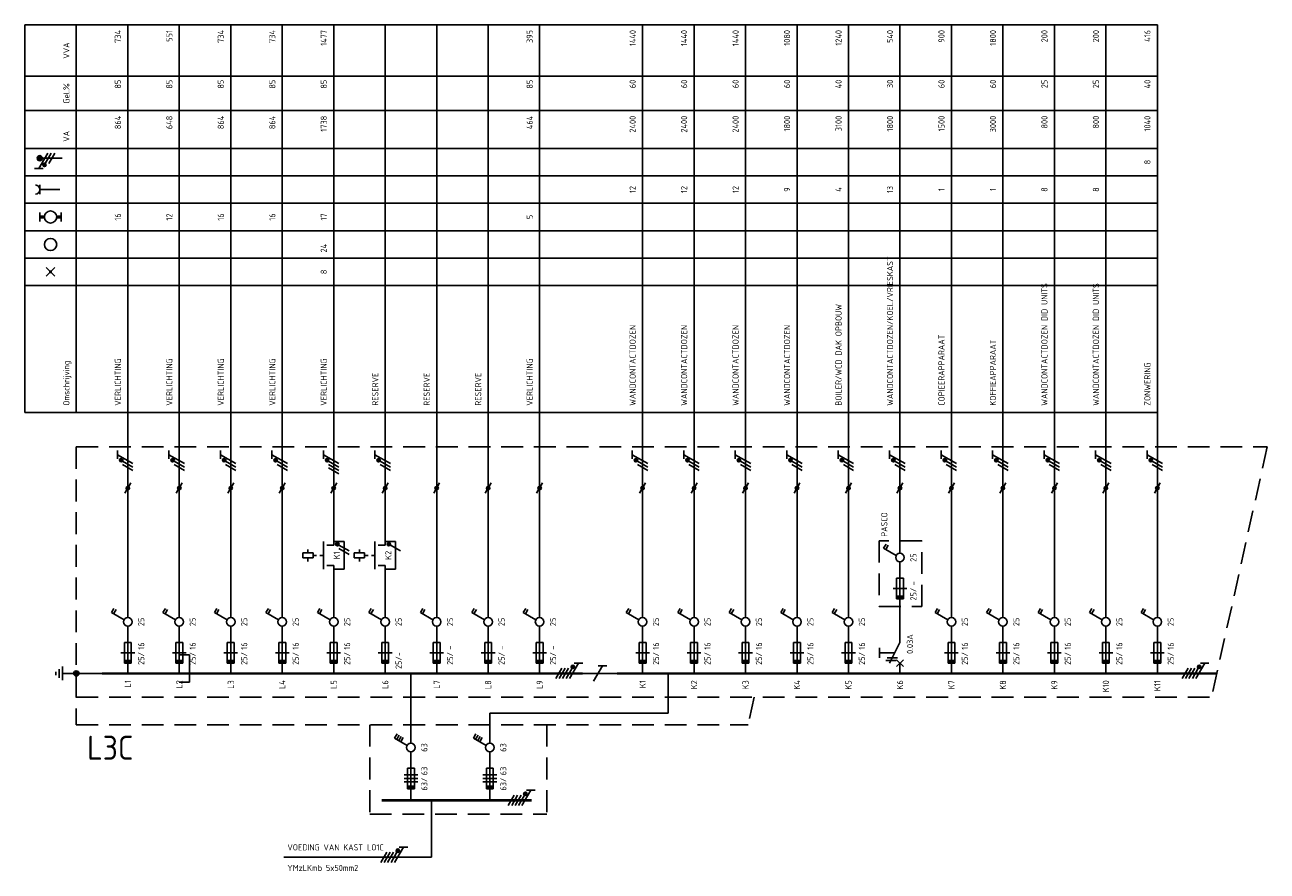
# Model space of a CAD drawing. Extents: x 48 to 1523, y 52 to 610.
# Tile 1 of 5: x 48 to 410, y 114 to 361. Entities that reach past the tile are written whole.
import ezdxf
from ezdxf.enums import TextEntityAlignment as Align

# ---------------------------------------------------------------- set-up
doc = ezdxf.new("R2010")
doc.units = 0
doc.linetypes.add('HIDDEN', pattern=[9.525, 6.35, -3.175])
doc.linetypes.add('STABI11', pattern=[2, 1, -1])
doc.layers.get('0').update_dxf_attribs({"linetype": 'CONTINUOUS'})
for name, color, linetype in [('EL$1----', 3, 'CONTINUOUS'), ('EL$1----_L0A', 3, 'CONTINUOUS'), ('EL$1----_L1A', 3, 'CONTINUOUS'), ('EL$1----_L1B', 3, 'CONTINUOUS'), ('EL$1----_L3B', 3, 'CONTINUOUS'), ('EL6112--', 3, 'CONTINUOUS'), ('EL6121--', 3, 'CONTINUOUS'), ('EL6222--', 3, 'CONTINUOUS')]:
    doc.layers.add(name, color=color, linetype=linetype)
doc.styles.add('BURO-018', font='iso.shx', dxfattribs={"height": 1.8})

# ---------------------------------------------------------------- blocks, each defined once
blk = doc.blocks.new('0302A1_')
at = {"color": 0, "linetype": 'Continuous'}
blk.add_line((-0.87, -1.5), (0.87, 1.5), dxfattribs=at)
at = {"color": 0, "const_width": 0.5}
blk.add_lwpolyline([(-0.25, 0, 1), (0.25, 0, 1)], format="xyb", close=True, dxfattribs=at)
at = {"color": 0, "linetype": 'Continuous'}
blk.add_circle((0, 0), 0.5, dxfattribs=at)
blk = doc.blocks.new('m1s')
at = {"color": 0, "linetype": 'Continuous'}
blk.add_line((0, 54), (0, 66), dxfattribs=at)
blk = doc.blocks.new('111104')
at = {"color": 0, "linetype": 'Continuous'}
for p, q in [((-3, 6.98), (-3, 4.48)), ((-3, 5.73), (1.5, 3.13)), ((1.5, 2.13), (-1.5, 3.87)), ((1.5, 1.13), (-1.5, 2.87)), ((1.5, 0.13), (-1.5, 1.87)), ((1.5, -0.87), (-1.5, 0.87))]:
    blk.add_line(p, q, dxfattribs=at)
at = {"color": 0, "linetype": 'Continuous', "const_width": 0.5}
blk.add_lwpolyline([(-1.68, 4.12, 1), (-2.18, 4.12, 1)], format="xyb", close=True, dxfattribs=at)
at = {"color": 0, "linetype": 'Continuous'}
blk.add_circle((-1.93, 4.12), 0.5, dxfattribs=at)
at = {"color": 0, "linetype": 'Continuous', "style": 'BURO-018', "flags": 1}
blk.add_attdef('E_MATCODE', text='', height=1.8, dxfattribs=at).set_placement((0, 0), align=Align.MIDDLE)
blk = doc.blocks.new('B2')
at = {"color": 0, "linetype": 'Continuous'}
for p, q in [((-4.75, 17.74), (-4.05, 18.95)), ((-4.14, 17.39), (-3.44, 18.6)), ((0, 16.25), (0, 21)), ((-1.08, 15.62), (-4.75, 17.74)), ((0, 0), (0, 13.75)), ((-1, 9), (-1, 3)), ((1, 9), (-1, 9)), ((1, 3), (1, 9)), ((2, 6), (-2, 6)), ((-1, 3), (1, 3))]:
    blk.add_line(p, q, dxfattribs=at)
blk.add_circle((0, 15), 1.25, dxfattribs=at)
blk.add_solid([(-1, 3), (-1, 4), (1, 3), (1, 4)], dxfattribs=at)
at = {"color": 1, "linetype": 'Continuous', "style": 'BURO-018'}
blk.add_attdef('E_IGS', text='', height=1.8, rotation=90, dxfattribs=at).set_placement((3, 15), align=Align.TOP_CENTER)
at = {"color": 1, "style": 'BURO-018'}
blk.add_attdef('E_VRIJ1', (-3, 3), '', height=1.8, rotation=90, dxfattribs=at)
at = {"color": 1, "linetype": 'Continuous', "style": 'BURO-018'}
blk.add_attdef('E_ISP', text='', height=1.8, rotation=90, dxfattribs=at).set_placement((3, 6.9), align=Align.TOP_LEFT)
blk.add_attdef('E_ISPH', text='', height=1.8, rotation=90, dxfattribs=at).set_placement((3, 6.2), align=Align.TOP_RIGHT)
blk = doc.blocks.new('00P')
at = {"color": 0, "linetype": 'Continuous'}
for p, q in [((0, 31), (3, 31)), ((3, 31), (3, 23)), ((3, 23), (0, 23))]:
    blk.add_line(p, q, dxfattribs=at)
blk = doc.blocks.new('m1')
at = {"color": 0, "linetype": 'Continuous'}
blk.add_line((0, 21), (0, 33), dxfattribs=at)
blk = doc.blocks.new('b1s')
at = {"color": 0, "linetype": 'Continuous'}
blk.add_line((0, 33), (0, 54), dxfattribs=at)
blk = doc.blocks.new('M2S')
at = {"color": 0, "linetype": 'Continuous'}
for p, q in [((0, 63), (0, 66)), ((-7.5, 60.75), (-7.5, 61.75)), ((-3, 56), (-3, 64)), ((-2, 63), (0, 63)), ((-9, 60.75), (-9, 59.25)), ((-6, 60.75), (-9, 60.75)), ((-9, 59.25), (-6, 59.25)), ((-7.5, 59.25), (-7.5, 58.25)), ((-6, 59.25), (-6, 60.75)), ((-6, 60.25), (-6, 60.25)), ((-2, 57), (0, 57)), ((0, 54), (0, 57))]:
    blk.add_line(p, q, dxfattribs=at)
at = {"color": 0, "linetype": 'STABI11'}
blk.add_line((-6, 60), (-3, 60), dxfattribs=at)
at = {"color": 1, "linetype": 'Continuous', "style": 'BURO-018'}
blk.add_attdef('E_VRIJ1', (-6, 63), '', height=1.8, rotation=90, dxfattribs=at)
blk.add_attdef('E_IMS', text='', height=1.8, rotation=90, dxfattribs=at).set_placement((0, 60), align=Align.TOP_CENTER)
blk = doc.blocks.new('111104A')
at = {"color": 0, "linetype": 'Continuous'}
for p, q in [((-3, 4.98), (-3, 2.48)), ((-3, 3.73), (1.5, 1.13)), ((1.5, 0.13), (-1.5, 1.87)), ((1.5, -0.87), (-1.5, 0.87))]:
    blk.add_line(p, q, dxfattribs=at)
at = {"color": 0, "linetype": 'Continuous', "const_width": 0.5}
blk.add_lwpolyline([(-1.68, 2.12, 1), (-2.18, 2.12, 1)], format="xyb", close=True, dxfattribs=at)
at = {"color": 0, "linetype": 'Continuous'}
blk.add_circle((-1.93, 2.12), 0.5, dxfattribs=at)
at = {"color": 0, "linetype": 'Continuous', "style": 'BURO-018', "flags": 1}
blk.add_attdef('E_MATCODE', text='', height=1.8, dxfattribs=at).set_placement((0, 0), align=Align.MIDDLE)
blk = doc.blocks.new('KOLNR1')
at = {"color": 0, "linetype": 'Continuous'}
for p, q in [((1.41, -1.41), (-1.41, 1.41)), ((-1.41, -1.41), (1.41, 1.41))]:
    blk.add_line(p, q, dxfattribs=at)
at = {"color": 0, "linetype": 'Continuous', "const_width": 0.5}
blk.add_lwpolyline([(-0.25, 0, 1), (0.25, 0, 1)], format="xyb", close=True, dxfattribs=at)
blk = doc.blocks.new('KOLNR5')
at = {"color": 0, "linetype": 'Continuous'}
for p, q in [((-3.5, -1.5), (-3.5, 1.5)), ((3.5, 1.5), (3.5, -1.5))]:
    blk.add_line(p, q, dxfattribs=at)
at = {"color": 0, "linetype": 'Continuous', "const_width": 1}
for points in [[(-2, 0), (-3.5, 0)], [(2, 0), (3.5, 0)]]:
    blk.add_lwpolyline(points, dxfattribs=at)
at = {"color": 0, "linetype": 'Continuous'}
blk.add_circle((0, 0), 2, dxfattribs=at)
blk = doc.blocks.new('KOLNR3')
at = {"color": 0, "linetype": 'Continuous'}
blk.add_circle((0, 0), 2, dxfattribs=at)
blk = doc.blocks.new('KOLNR6')
at = {"color": 0, "linetype": 'Continuous'}
for p, q in [((-3.5, -1.5), (-3.5, 1.5)), ((3, 0), (-3.5, 0))]:
    blk.add_line(p, q, dxfattribs=at)
blk.add_arc((-5, 0), 1.5, 270, 90, dxfattribs=at)
blk = doc.blocks.new('B12')
at = {"color": 0, "linetype": 'Continuous'}
for p, q in [((-4.75, 17.74), (-4.05, 18.95)), ((-4.14, 17.39), (-3.44, 18.6)), ((-3.54, 17.04), (-2.84, 18.25)), ((0, 16.25), (0, 21)), ((-1.08, 15.62), (-4.75, 17.74)), ((-2.93, 16.69), (-2.23, 17.9)), ((0, 0), (0, 13.75)), ((-1, 9), (-1, 3)), ((1, 9), (-1, 9)), ((1, 3), (1, 9)), ((-2, 7), (2, 7)), ((-2, 6), (2, 6)), ((2, 5), (-2, 5)), ((-1, 3), (1, 3))]:
    blk.add_line(p, q, dxfattribs=at)
blk.add_circle((0, 15), 1.25, dxfattribs=at)
blk.add_solid([(-1, 3), (-1, 4), (1, 3), (1, 4)], dxfattribs=at)
at = {"color": 1, "linetype": 'Continuous', "style": 'BURO-018'}
blk.add_attdef('E_IGS', text='', height=1.8, rotation=90, dxfattribs=at).set_placement((3, 15), align=Align.TOP_CENTER)
at = {"color": 1, "style": 'BURO-018'}
blk.add_attdef('E_VRIJ1', (-3, 3), '', height=1.8, rotation=90, dxfattribs=at)
at = {"color": 1, "linetype": 'Continuous', "style": 'BURO-018'}
blk.add_attdef('E_ISP', text='', height=1.8, rotation=90, dxfattribs=at).set_placement((3, 6.9), align=Align.TOP_LEFT)
blk.add_attdef('E_ISPH', text='', height=1.8, rotation=90, dxfattribs=at).set_placement((3, 6.2), align=Align.TOP_RIGHT)
blk = doc.blocks.new('E00078')
at = {"color": 0, "linetype": 'Continuous'}
for p, q in [((-3, 6.48), (-3, 8.98)), ((-3, 7.73), (1.5, 5.13)), ((0, 7.5), (0, 1)), ((1.5, 4.13), (-1.5, 5.87)), ((1.5, 3.13), (-1.5, 4.87))]:
    blk.add_line(p, q, dxfattribs=at)
at = {"color": 0, "const_width": 0.75}
blk.add_lwpolyline([(-0.38, 7.5, 1), (0.38, 7.5, 1)], format="xyb", close=True, dxfattribs=at)
at = {"color": 0, "linetype": 'Continuous', "const_width": 0.5}
blk.add_lwpolyline([(-2.18, 6.12, 1), (-1.68, 6.12, 1)], format="xyb", close=True, dxfattribs=at)
at = {"color": 0, "linetype": 'Continuous'}
for centre, radius in [((0, 7.5), 0.75), ((-1.93, 6.12), 0.5)]:
    blk.add_circle(centre, radius, dxfattribs=at)
at = {"color": 0, "linetype": 'Continuous', "style": 'BURO-018'}
for tag, p in [('E_GKAST', (0, 14)), ('E_GROEP', (0, 11)), ('E_SGROEP', (4.5, 11))]:
    blk.add_attdef(tag, text='', height=1.8, dxfattribs=at).set_placement(p, align=Align.MIDDLE)
at = {"color": 0, "linetype": 'Continuous', "style": 'BURO-018', "flags": 1}
for tag, p in [('E_VERMCODE', (13, 11)), ('E_MATCODE', (0, 0))]:
    blk.add_attdef(tag, text='', height=1.8, dxfattribs=at).set_placement(p, align=Align.MIDDLE)
blk = doc.blocks.new('E00005')
at = {"color": 0, "linetype": 'Continuous'}
for p, q in [((0.5, 7.75), (-0.5, 7.75)), ((2, 5.75), (-2, 5.75)), ((1.25, 6.75), (-1.25, 6.75)), ((0, 5.75), (0, 2.5))]:
    blk.add_line(p, q, dxfattribs=at)
at = {"color": 0, "linetype": 'Continuous', "const_width": 0.75}
blk.add_lwpolyline([(-0.375, 1.75, 1), (0.375, 1.75, 1)], format="xyb", close=True, dxfattribs=at)
at = {"color": 0, "linetype": 'Continuous'}
blk.add_circle((0, 1.75), 0.75, dxfattribs=at)
at = {"color": 0, "linetype": 'Continuous', "style": 'BURO-018', "flags": 1}
blk.add_attdef('E_MATCODE', text='', height=1.8, dxfattribs=at).set_placement((0, 0), align=Align.MIDDLE)

msp = doc.modelspace()

# ---------------------------------------------------------------- linework, layer by layer
at = {"color": 1, "linetype": 'HIDDEN'}
for p, q in [((297.41, 210.77), (297.41, 191.62)), ((309.81, 210.77), (297.41, 210.77)), ((309.81, 191.62), (309.81, 210.77)), ((297.41, 191.62), (309.81, 191.62))]:
    msp.add_line(p, q, dxfattribs=at)
at = {"layer": 'EL$1----', "linetype": 'Continuous'}
for p, q in [((142.98, 207.8), (139.98, 209.53)), ((142.98, 206.8), (139.98, 208.53)), ((157.98, 207.8), (154.98, 209.53))]:
    msp.add_line(p, q, dxfattribs=at)
at = {"layer": 'EL$1----'}
for p, q in [((160.98, 151.77), (160.98, 172.12)), ((166.98, 118.52), (123.94, 118.52))]:
    msp.add_line(p, q, dxfattribs=at)
at = {"layer": 'EL$1----', "linetype": 'Continuous', "const_width": 0.5}
for points in [[(139.79, 209.78, 1), (139.29, 209.78, 1)], [(154.79, 209.78, 1), (154.29, 209.78, 1)]]:
    msp.add_lwpolyline(points, format="xyb", close=True, dxfattribs=at)
at = {"layer": 'EL$1----', "color": 3, "const_width": 0.5}
msp.add_lwpolyline([(297.5, 179.62), (297.5, 176.62)], dxfattribs=at)
at = {"layer": 'EL$1----', "linetype": 'Continuous'}
for centre in [(139.54, 209.78), (154.54, 209.78)]:
    msp.add_circle(centre, 0.5, dxfattribs=at)
at = {"layer": 'EL$1----_L0A', "color": 1}
for p, q in [((48.48, 361.12), (378.48, 361.12)), ((48.48, 248.12), (48.48, 361.12)), ((63.48, 248.12), (63.48, 361.12)), ((48.48, 346.12), (378.48, 346.12)), ((48.48, 336.12), (378.48, 336.12)), ((48.48, 325.12), (378.48, 325.12)), ((48.48, 317.12), (378.48, 317.12)), ((48.48, 317.12), (378.48, 317.12)), ((48.48, 317.12), (378.48, 317.12)), ((48.48, 317.12), (378.48, 317.12)), ((48.48, 317.12), (378.48, 317.12)), ((48.48, 317.12), (378.48, 317.12)), ((48.48, 317.12), (378.48, 317.12)), ((48.48, 317.12), (378.48, 317.12)), ((48.48, 309.12), (378.48, 309.12)), ((48.48, 301.12), (378.48, 301.12)), ((48.48, 301.12), (378.48, 301.12)), ((48.48, 293.12), (378.48, 293.12)), ((48.48, 293.12), (378.48, 293.12)), ((48.48, 285.12), (378.48, 285.12)), ((48.48, 248.12), (378.48, 248.12))]:
    msp.add_line(p, q, dxfattribs=at)
at = {"layer": 'EL$1----_L0A'}
for p, q in [((78.48, 238.12), (78.48, 361.12)), ((93.48, 238.12), (93.48, 361.12)), ((108.48, 238.12), (108.48, 361.12)), ((123.48, 238.12), (123.48, 361.12)), ((138.48, 238.12), (138.48, 361.12)), ((153.48, 238.12), (153.48, 361.12)), ((168.48, 238.12), (168.48, 361.12)), ((183.48, 238.12), (183.48, 361.12)), ((198.48, 238.12), (198.48, 361.12)), ((228.48, 238.12), (228.48, 361.12)), ((243.48, 238.12), (243.48, 361.12)), ((258.48, 238.12), (258.48, 361.12)), ((273.48, 238.12), (273.48, 361.12)), ((288.48, 238.12), (288.48, 361.12)), ((303.48, 238.12), (303.48, 361.12)), ((318.48, 238.12), (318.48, 361.12)), ((333.48, 238.12), (333.48, 361.12)), ((348.48, 238.12), (348.48, 361.12)), ((363.48, 238.12), (363.48, 361.12)), ((378.48, 238.12), (378.48, 361.12))]:
    msp.add_line(p, q, dxfattribs=at)
at = {"layer": 'EL$1----_L0A', "color": 1, "linetype": 'HIDDEN'}
for p, q in [((63.48, 238.12), (63.48, 157.12)), ((63.48, 238.12), (410.48, 238.12)), ((410.48, 238.12), (394.27, 165.19)), ((63.48, 165.19), (394.27, 165.19)), ((261.04, 165.19), (259.25, 157.12)), ((63.48, 157.12), (259.25, 157.12)), ((148.98, 157.12), (148.98, 131.12)), ((200.58, 157.12), (200.58, 131.12)), ((148.98, 131.12), (200.58, 131.12))]:
    msp.add_line(p, q, dxfattribs=at)
at = {"layer": 'EL$1----_L0A', "const_width": 0.7}
for points in [[(85.98, 172.12), (70.98, 172.12)], [(100.98, 172.12), (85.98, 172.12)], [(115.98, 172.12), (100.98, 172.12)], [(130.98, 172.12), (115.98, 172.12)], [(210.98, 172.12), (130.98, 172.12)], [(235.98, 172.12), (220.98, 172.12)], [(265.98, 172.12), (235.98, 172.12)], [(280.98, 172.12), (265.98, 172.12)], [(395.81, 172.12), (280.98, 172.12)], [(193.48, 135.12), (152.48, 135.12)], [(196.15, 135.12), (193.48, 135.12)]]:
    msp.add_lwpolyline(points, dxfattribs=at)
at = {"layer": 'EL$1----_L1B', "linetype": 'Continuous'}
for p, q in [((303.48, 181.12), (303.48, 193.12)), ((303.48, 181.12), (300.48, 175.12)), ((297.5, 178.12), (301.98, 178.12)), ((299.35, 175.87), (302.35, 175.87)), ((299.73, 176.62), (302.73, 176.62)), ((302.48, 176.12), (304.48, 174.12)), ((302.48, 174.12), (304.48, 176.12)), ((303.48, 172.12), (303.48, 175.12))]:
    msp.add_line(p, q, dxfattribs=at)
at = {"layer": 'EL6112--', "linetype": 'Continuous'}
for p, q in [((90.48, 237.1), (90.48, 234.6)), ((90.48, 235.85), (94.98, 233.25)), ((94.98, 232.25), (91.98, 233.99)), ((94.98, 231.25), (91.98, 232.99)), ((139.98, 230.25), (136.98, 231.99))]:
    msp.add_line(p, q, dxfattribs=at)
at = {"layer": 'EL6112--'}
for p, q in [((93.48, 226.12), (93.48, 193.12)), ((108.48, 226.12), (108.48, 193.12)), ((123.48, 226.12), (123.48, 193.12)), ((138.48, 226.12), (138.48, 212.52)), ((153.48, 226.12), (153.48, 212.52)), ((138.48, 200.52), (138.48, 193.12)), ((153.48, 200.52), (153.48, 193.12)), ((216.78, 174.37), (214.18, 169.87)), ((218.03, 174.37), (215.53, 174.37)), ((209.98, 172.12), (220.98, 172.12)), ((235.98, 160.52), (235.98, 172.12)), ((183.98, 151.77), (183.98, 160.52)), ((235.98, 160.52), (183.98, 160.52)), ((160.98, 149.27), (160.98, 135.12)), ((183.98, 149.27), (183.98, 135.12)), ((166.98, 135.12), (166.98, 118.52))]:
    msp.add_line(p, q, dxfattribs=at)
at = {"layer": 'EL6112--', "linetype": 'Continuous', "const_width": 0.5}
msp.add_lwpolyline([(91.79, 234.24, 1), (91.29, 234.24, 1)], format="xyb", close=True, dxfattribs=at)
at = {"layer": 'EL6112--', "linetype": 'Continuous'}
msp.add_circle((91.54, 234.24), 0.5, dxfattribs=at)
at = {"layer": 'EL6121--'}
msp.add_line((63.48, 172.12), (70.98, 172.12), dxfattribs=at)

# ---------------------------------------------------------------- block references
at = {"layer": 'EL$1----'}
for name, p in [('0302A1_', (78.48, 226.12)), ('0302A1_', (93.48, 226.12)), ('0302A1_', (108.48, 226.12)), ('0302A1_', (123.48, 226.12)), ('0302A1_', (138.48, 226.12)), ('0302A1_', (153.48, 226.12)), ('0302A1_', (168.48, 226.12)), ('0302A1_', (183.48, 226.12)), ('0302A1_', (198.48, 226.12)), ('0302A1_', (228.48, 226.12)), ('0302A1_', (243.48, 226.12)), ('0302A1_', (258.48, 226.12)), ('0302A1_', (273.48, 226.12)), ('0302A1_', (288.48, 226.12)), ('0302A1_', (303.48, 226.12)), ('0302A1_', (318.48, 226.12)), ('0302A1_', (333.48, 226.12)), ('0302A1_', (348.48, 226.12)), ('0302A1_', (363.48, 226.12)), ('0302A1_', (378.48, 226.12)), ('00P', (138.48, 179.52)), ('00P', (153.48, 179.52)), ('00P', (93.48, 146.52)), ('00P', (93.48, 146.52))]:
    msp.add_blockref(name, p, dxfattribs=at)
at = {"layer": 'EL$1----_L0A', "xscale": 0.8888888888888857, "yscale": 0.8888888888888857, "zscale": 0.8888888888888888}
for name, p in [('KOLNR6', (55.98, 313.12)), ('KOLNR5', (55.98, 305.12)), ('KOLNR3', (55.98, 297.12)), ('KOLNR1', (55.98, 289.12))]:
    msp.add_blockref(name, p, dxfattribs=at)
at = {"layer": 'EL$1----_L0A'}
for name, p in [('m1s', (78.48, 172.12)), ('m1s', (93.48, 172.12)), ('m1s', (108.48, 172.12)), ('m1s', (123.48, 172.12)), ('m1s', (138.48, 172.12)), ('m1s', (153.48, 172.12)), ('m1s', (168.48, 172.12)), ('m1s', (183.48, 172.12)), ('m1s', (198.48, 172.12)), ('m1s', (228.48, 172.12)), ('m1s', (243.48, 172.12)), ('m1s', (258.48, 172.12)), ('m1s', (273.48, 172.12)), ('m1s', (288.48, 172.12)), ('m1s', (303.48, 172.12)), ('m1s', (318.48, 172.12)), ('m1s', (333.48, 172.12)), ('m1s', (348.48, 172.12)), ('m1s', (363.48, 172.12)), ('m1s', (378.48, 172.12)), ('b1s', (303.48, 178.87)), ('b1s', (78.48, 172.12)), ('b1s', (168.48, 172.12)), ('b1s', (183.48, 172.12)), ('b1s', (198.48, 172.12)), ('b1s', (228.48, 172.12)), ('b1s', (243.48, 172.12)), ('b1s', (258.48, 172.12)), ('b1s', (273.48, 172.12)), ('b1s', (288.48, 172.12)), ('b1s', (318.48, 172.12)), ('b1s', (333.48, 172.12)), ('b1s', (348.48, 172.12)), ('b1s', (363.48, 172.12)), ('b1s', (378.48, 172.12)), ('m1', (78.48, 172.12)), ('m1', (168.48, 172.12)), ('m1', (183.48, 172.12)), ('m1', (198.48, 172.12)), ('m1', (228.48, 172.12)), ('m1', (243.48, 172.12)), ('m1', (258.48, 172.12)), ('m1', (273.48, 172.12)), ('m1', (288.48, 172.12)), ('m1', (318.48, 172.12)), ('m1', (333.48, 172.12)), ('m1', (348.48, 172.12)), ('m1', (363.48, 172.12)), ('m1', (378.48, 172.12))]:
    msp.add_blockref(name, p, dxfattribs=at)
ref = msp.add_blockref('B2', (303.48, 190.87), dxfattribs=at)
ref.add_attrib('E_ISPH', '25/', dxfattribs={"layer": '0', "color": 2, "linetype": 'Continuous', "height": 1.8, "rotation": 90, "style": 'BURO-018'}).set_placement((306.48, 197.07), align=Align.TOP_RIGHT)
ref.add_attrib('E_ISP', '-', dxfattribs={"layer": '0', "color": 2, "linetype": 'Continuous', "height": 1.8, "rotation": 90, "style": 'BURO-018'}).set_placement((306.48, 197.77), align=Align.TOP_LEFT)
ref.add_attrib('E_IGS', '25', dxfattribs={"layer": '0', "color": 2, "linetype": 'Continuous', "height": 1.8, "rotation": 90, "style": 'BURO-018'}).set_placement((306.48, 205.87), align=Align.TOP_CENTER)
ref = msp.add_blockref('B2', (78.48, 172.12), dxfattribs=at)
ref.add_attrib('E_ISPH', '25/', dxfattribs={"layer": '0', "color": 2, "linetype": 'Continuous', "height": 1.8, "rotation": 90, "style": 'BURO-018'}).set_placement((81.48, 178.32), align=Align.TOP_RIGHT)
ref.add_attrib('E_ISP', '16', dxfattribs={"layer": '0', "color": 2, "linetype": 'Continuous', "height": 1.8, "rotation": 90, "style": 'BURO-018'}).set_placement((81.48, 179.02), align=Align.TOP_LEFT)
ref.add_attrib('E_IGS', '25', dxfattribs={"layer": '0', "color": 2, "linetype": 'Continuous', "height": 1.8, "rotation": 90, "style": 'BURO-018'}).set_placement((81.48, 187.12), align=Align.TOP_CENTER)
ref = msp.add_blockref('B2', (93.48, 172.12), dxfattribs=at)
ref.add_attrib('E_ISPH', '25/', dxfattribs={"layer": '0', "color": 2, "linetype": 'Continuous', "height": 1.8, "rotation": 90, "style": 'BURO-018'}).set_placement((96.48, 178.32), align=Align.TOP_RIGHT)
ref.add_attrib('E_ISP', '16', dxfattribs={"layer": '0', "color": 2, "linetype": 'Continuous', "height": 1.8, "rotation": 90, "style": 'BURO-018'}).set_placement((96.48, 179.02), align=Align.TOP_LEFT)
ref.add_attrib('E_IGS', '25', dxfattribs={"layer": '0', "color": 2, "linetype": 'Continuous', "height": 1.8, "rotation": 90, "style": 'BURO-018'}).set_placement((96.48, 187.12), align=Align.TOP_CENTER)
ref = msp.add_blockref('B2', (108.48, 172.12), dxfattribs=at)
ref.add_attrib('E_ISPH', '25/', dxfattribs={"layer": '0', "color": 2, "linetype": 'Continuous', "height": 1.8, "rotation": 90, "style": 'BURO-018'}).set_placement((111.48, 178.32), align=Align.TOP_RIGHT)
ref.add_attrib('E_ISP', '16', dxfattribs={"layer": '0', "color": 2, "linetype": 'Continuous', "height": 1.8, "rotation": 90, "style": 'BURO-018'}).set_placement((111.48, 179.02), align=Align.TOP_LEFT)
ref.add_attrib('E_IGS', '25', dxfattribs={"layer": '0', "color": 2, "linetype": 'Continuous', "height": 1.8, "rotation": 90, "style": 'BURO-018'}).set_placement((111.48, 187.12), align=Align.TOP_CENTER)
ref = msp.add_blockref('B2', (123.48, 172.12), dxfattribs=at)
ref.add_attrib('E_ISPH', '25/', dxfattribs={"layer": '0', "color": 2, "linetype": 'Continuous', "height": 1.8, "rotation": 90, "style": 'BURO-018'}).set_placement((126.48, 178.32), align=Align.TOP_RIGHT)
ref.add_attrib('E_ISP', '16', dxfattribs={"layer": '0', "color": 2, "linetype": 'Continuous', "height": 1.8, "rotation": 90, "style": 'BURO-018'}).set_placement((126.48, 179.02), align=Align.TOP_LEFT)
ref.add_attrib('E_IGS', '25', dxfattribs={"layer": '0', "color": 2, "linetype": 'Continuous', "height": 1.8, "rotation": 90, "style": 'BURO-018'}).set_placement((126.48, 187.12), align=Align.TOP_CENTER)
ref = msp.add_blockref('B2', (138.48, 172.12), dxfattribs=at)
ref.add_attrib('E_ISPH', '25/', dxfattribs={"layer": '0', "color": 2, "linetype": 'Continuous', "height": 1.8, "rotation": 90, "style": 'BURO-018'}).set_placement((141.48, 178.32), align=Align.TOP_RIGHT)
ref.add_attrib('E_ISP', '16', dxfattribs={"layer": '0', "color": 2, "linetype": 'Continuous', "height": 1.8, "rotation": 90, "style": 'BURO-018'}).set_placement((141.48, 179.02), align=Align.TOP_LEFT)
ref.add_attrib('E_IGS', '25', dxfattribs={"layer": '0', "color": 2, "linetype": 'Continuous', "height": 1.8, "rotation": 90, "style": 'BURO-018'}).set_placement((141.48, 187.12), align=Align.TOP_CENTER)
ref = msp.add_blockref('B2', (153.48, 172.12), dxfattribs=at)
ref.add_attrib('E_ISPH', '25/-', dxfattribs={"layer": '0', "color": 2, "linetype": 'Continuous', "height": 1.8, "rotation": 90, "style": 'BURO-018'}).set_placement((156.48, 178.32), align=Align.TOP_RIGHT)
ref.add_attrib('E_IGS', '25', dxfattribs={"layer": '0', "color": 2, "linetype": 'Continuous', "height": 1.8, "rotation": 90, "style": 'BURO-018'}).set_placement((156.48, 187.12), align=Align.TOP_CENTER)
ref = msp.add_blockref('B2', (168.48, 172.12), dxfattribs=at)
ref.add_attrib('E_ISPH', '25/', dxfattribs={"layer": '0', "color": 2, "linetype": 'Continuous', "height": 1.8, "rotation": 90, "style": 'BURO-018'}).set_placement((171.48, 178.32), align=Align.TOP_RIGHT)
ref.add_attrib('E_ISP', '-', dxfattribs={"layer": '0', "color": 2, "linetype": 'Continuous', "height": 1.8, "rotation": 90, "style": 'BURO-018'}).set_placement((171.48, 179.02), align=Align.TOP_LEFT)
ref.add_attrib('E_IGS', '25', dxfattribs={"layer": '0', "color": 2, "linetype": 'Continuous', "height": 1.8, "rotation": 90, "style": 'BURO-018'}).set_placement((171.48, 187.12), align=Align.TOP_CENTER)
ref = msp.add_blockref('B2', (183.48, 172.12), dxfattribs=at)
ref.add_attrib('E_ISPH', '25/', dxfattribs={"layer": '0', "color": 2, "linetype": 'Continuous', "height": 1.8, "rotation": 90, "style": 'BURO-018'}).set_placement((186.48, 178.32), align=Align.TOP_RIGHT)
ref.add_attrib('E_ISP', '-', dxfattribs={"layer": '0', "color": 2, "linetype": 'Continuous', "height": 1.8, "rotation": 90, "style": 'BURO-018'}).set_placement((186.48, 179.02), align=Align.TOP_LEFT)
ref.add_attrib('E_IGS', '25', dxfattribs={"layer": '0', "color": 2, "linetype": 'Continuous', "height": 1.8, "rotation": 90, "style": 'BURO-018'}).set_placement((186.48, 187.12), align=Align.TOP_CENTER)
ref = msp.add_blockref('B2', (198.48, 172.12), dxfattribs=at)
ref.add_attrib('E_ISPH', '25/', dxfattribs={"layer": '0', "color": 2, "linetype": 'Continuous', "height": 1.8, "rotation": 90, "style": 'BURO-018'}).set_placement((201.48, 178.32), align=Align.TOP_RIGHT)
ref.add_attrib('E_ISP', '-', dxfattribs={"layer": '0', "color": 2, "linetype": 'Continuous', "height": 1.8, "rotation": 90, "style": 'BURO-018'}).set_placement((201.48, 179.02), align=Align.TOP_LEFT)
ref.add_attrib('E_IGS', '25', dxfattribs={"layer": '0', "color": 2, "linetype": 'Continuous', "height": 1.8, "rotation": 90, "style": 'BURO-018'}).set_placement((201.48, 187.12), align=Align.TOP_CENTER)
ref = msp.add_blockref('B2', (228.48, 172.12), dxfattribs=at)
ref.add_attrib('E_ISPH', '25/', dxfattribs={"layer": '0', "color": 2, "linetype": 'Continuous', "height": 1.8, "rotation": 90, "style": 'BURO-018'}).set_placement((231.48, 178.32), align=Align.TOP_RIGHT)
ref.add_attrib('E_ISP', '16', dxfattribs={"layer": '0', "color": 2, "linetype": 'Continuous', "height": 1.8, "rotation": 90, "style": 'BURO-018'}).set_placement((231.48, 179.02), align=Align.TOP_LEFT)
ref.add_attrib('E_IGS', '25', dxfattribs={"layer": '0', "color": 2, "linetype": 'Continuous', "height": 1.8, "rotation": 90, "style": 'BURO-018'}).set_placement((231.48, 187.12), align=Align.TOP_CENTER)
ref = msp.add_blockref('B2', (243.48, 172.12), dxfattribs=at)
ref.add_attrib('E_ISPH', '25/', dxfattribs={"layer": '0', "color": 2, "linetype": 'Continuous', "height": 1.8, "rotation": 90, "style": 'BURO-018'}).set_placement((246.48, 178.32), align=Align.TOP_RIGHT)
ref.add_attrib('E_ISP', '16', dxfattribs={"layer": '0', "color": 2, "linetype": 'Continuous', "height": 1.8, "rotation": 90, "style": 'BURO-018'}).set_placement((246.48, 179.02), align=Align.TOP_LEFT)
ref.add_attrib('E_IGS', '25', dxfattribs={"layer": '0', "color": 2, "linetype": 'Continuous', "height": 1.8, "rotation": 90, "style": 'BURO-018'}).set_placement((246.48, 187.12), align=Align.TOP_CENTER)
ref = msp.add_blockref('B2', (258.48, 172.12), dxfattribs=at)
ref.add_attrib('E_ISPH', '25/', dxfattribs={"layer": '0', "color": 2, "linetype": 'Continuous', "height": 1.8, "rotation": 90, "style": 'BURO-018'}).set_placement((261.48, 178.32), align=Align.TOP_RIGHT)
ref.add_attrib('E_ISP', '16', dxfattribs={"layer": '0', "color": 2, "linetype": 'Continuous', "height": 1.8, "rotation": 90, "style": 'BURO-018'}).set_placement((261.48, 179.02), align=Align.TOP_LEFT)
ref.add_attrib('E_IGS', '25', dxfattribs={"layer": '0', "color": 2, "linetype": 'Continuous', "height": 1.8, "rotation": 90, "style": 'BURO-018'}).set_placement((261.48, 187.12), align=Align.TOP_CENTER)
ref = msp.add_blockref('B2', (273.48, 172.12), dxfattribs=at)
ref.add_attrib('E_ISPH', '25/', dxfattribs={"layer": '0', "color": 2, "linetype": 'Continuous', "height": 1.8, "rotation": 90, "style": 'BURO-018'}).set_placement((276.48, 178.32), align=Align.TOP_RIGHT)
ref.add_attrib('E_ISP', '16', dxfattribs={"layer": '0', "color": 2, "linetype": 'Continuous', "height": 1.8, "rotation": 90, "style": 'BURO-018'}).set_placement((276.48, 179.02), align=Align.TOP_LEFT)
ref.add_attrib('E_IGS', '25', dxfattribs={"layer": '0', "color": 2, "linetype": 'Continuous', "height": 1.8, "rotation": 90, "style": 'BURO-018'}).set_placement((276.48, 187.12), align=Align.TOP_CENTER)
ref = msp.add_blockref('B2', (288.48, 172.12), dxfattribs=at)
ref.add_attrib('E_ISPH', '25/', dxfattribs={"layer": '0', "color": 2, "linetype": 'Continuous', "height": 1.8, "rotation": 90, "style": 'BURO-018'}).set_placement((291.48, 178.32), align=Align.TOP_RIGHT)
ref.add_attrib('E_ISP', '16', dxfattribs={"layer": '0', "color": 2, "linetype": 'Continuous', "height": 1.8, "rotation": 90, "style": 'BURO-018'}).set_placement((291.48, 179.02), align=Align.TOP_LEFT)
ref.add_attrib('E_IGS', '25', dxfattribs={"layer": '0', "color": 2, "linetype": 'Continuous', "height": 1.8, "rotation": 90, "style": 'BURO-018'}).set_placement((291.48, 187.12), align=Align.TOP_CENTER)
ref = msp.add_blockref('B2', (318.48, 172.12), dxfattribs=at)
ref.add_attrib('E_ISPH', '25/', dxfattribs={"layer": '0', "color": 2, "linetype": 'Continuous', "height": 1.8, "rotation": 90, "style": 'BURO-018'}).set_placement((321.48, 178.32), align=Align.TOP_RIGHT)
ref.add_attrib('E_ISP', '16', dxfattribs={"layer": '0', "color": 2, "linetype": 'Continuous', "height": 1.8, "rotation": 90, "style": 'BURO-018'}).set_placement((321.48, 179.02), align=Align.TOP_LEFT)
ref.add_attrib('E_IGS', '25', dxfattribs={"layer": '0', "color": 2, "linetype": 'Continuous', "height": 1.8, "rotation": 90, "style": 'BURO-018'}).set_placement((321.48, 187.12), align=Align.TOP_CENTER)
ref = msp.add_blockref('B2', (333.48, 172.12), dxfattribs=at)
ref.add_attrib('E_ISPH', '25/', dxfattribs={"layer": '0', "color": 2, "linetype": 'Continuous', "height": 1.8, "rotation": 90, "style": 'BURO-018'}).set_placement((336.48, 178.32), align=Align.TOP_RIGHT)
ref.add_attrib('E_ISP', '16', dxfattribs={"layer": '0', "color": 2, "linetype": 'Continuous', "height": 1.8, "rotation": 90, "style": 'BURO-018'}).set_placement((336.48, 179.02), align=Align.TOP_LEFT)
ref.add_attrib('E_IGS', '25', dxfattribs={"layer": '0', "color": 2, "linetype": 'Continuous', "height": 1.8, "rotation": 90, "style": 'BURO-018'}).set_placement((336.48, 187.12), align=Align.TOP_CENTER)
ref = msp.add_blockref('B2', (348.48, 172.12), dxfattribs=at)
ref.add_attrib('E_ISPH', '25/', dxfattribs={"layer": '0', "color": 2, "linetype": 'Continuous', "height": 1.8, "rotation": 90, "style": 'BURO-018'}).set_placement((351.48, 178.32), align=Align.TOP_RIGHT)
ref.add_attrib('E_ISP', '16', dxfattribs={"layer": '0', "color": 2, "linetype": 'Continuous', "height": 1.8, "rotation": 90, "style": 'BURO-018'}).set_placement((351.48, 179.02), align=Align.TOP_LEFT)
ref.add_attrib('E_IGS', '25', dxfattribs={"layer": '0', "color": 2, "linetype": 'Continuous', "height": 1.8, "rotation": 90, "style": 'BURO-018'}).set_placement((351.48, 187.12), align=Align.TOP_CENTER)
ref = msp.add_blockref('B2', (363.48, 172.12), dxfattribs=at)
ref.add_attrib('E_ISPH', '25/', dxfattribs={"layer": '0', "color": 2, "linetype": 'Continuous', "height": 1.8, "rotation": 90, "style": 'BURO-018'}).set_placement((366.48, 178.32), align=Align.TOP_RIGHT)
ref.add_attrib('E_ISP', '16', dxfattribs={"layer": '0', "color": 2, "linetype": 'Continuous', "height": 1.8, "rotation": 90, "style": 'BURO-018'}).set_placement((366.48, 179.02), align=Align.TOP_LEFT)
ref.add_attrib('E_IGS', '25', dxfattribs={"layer": '0', "color": 2, "linetype": 'Continuous', "height": 1.8, "rotation": 90, "style": 'BURO-018'}).set_placement((366.48, 187.12), align=Align.TOP_CENTER)
ref = msp.add_blockref('B2', (378.48, 172.12), dxfattribs=at)
ref.add_attrib('E_ISPH', '25/', dxfattribs={"layer": '0', "color": 2, "linetype": 'Continuous', "height": 1.8, "rotation": 90, "style": 'BURO-018'}).set_placement((381.48, 178.32), align=Align.TOP_RIGHT)
ref.add_attrib('E_ISP', '16', dxfattribs={"layer": '0', "color": 2, "linetype": 'Continuous', "height": 1.8, "rotation": 90, "style": 'BURO-018'}).set_placement((381.48, 179.02), align=Align.TOP_LEFT)
ref.add_attrib('E_IGS', '25', dxfattribs={"layer": '0', "color": 2, "linetype": 'Continuous', "height": 1.8, "rotation": 90, "style": 'BURO-018'}).set_placement((381.48, 187.12), align=Align.TOP_CENTER)
at = {"layer": 'EL$1----_L1A'}
ref = msp.add_blockref('M2S', (138.48, 146.52), dxfattribs=at)
ref.add_attrib('E_IMS', 'K1', dxfattribs={"layer": '0', "color": 2, "linetype": 'Continuous', "height": 1.8, "rotation": 90, "style": 'BURO-018'}).set_placement((138.48, 206.52), align=Align.TOP_CENTER)
ref = msp.add_blockref('M2S', (153.48, 146.52), dxfattribs=at)
ref.add_attrib('E_IMS', 'K2', dxfattribs={"layer": '0', "color": 2, "linetype": 'Continuous', "height": 1.8, "rotation": 90, "style": 'BURO-018'}).set_placement((153.48, 206.52), align=Align.TOP_CENTER)
ref = msp.add_blockref('B12', (160.98, 135.52), dxfattribs=at)
ref.add_attrib('E_ISPH', '63/', dxfattribs={"layer": '0', "color": 2, "linetype": 'Continuous', "height": 1.8, "rotation": 90, "style": 'BURO-018'}).set_placement((163.98, 141.72), align=Align.TOP_RIGHT)
ref.add_attrib('E_ISP', '63', dxfattribs={"layer": '0', "color": 2, "linetype": 'Continuous', "height": 1.8, "rotation": 90, "style": 'BURO-018'}).set_placement((163.98, 142.42), align=Align.TOP_LEFT)
ref.add_attrib('E_IGS', '63', dxfattribs={"layer": '0', "color": 2, "linetype": 'Continuous', "height": 1.8, "rotation": 90, "style": 'BURO-018'}).set_placement((163.98, 150.52), align=Align.TOP_CENTER)
ref = msp.add_blockref('B12', (183.98, 135.52), dxfattribs=at)
ref.add_attrib('E_ISPH', '63/', dxfattribs={"layer": '0', "color": 2, "linetype": 'Continuous', "height": 1.8, "rotation": 90, "style": 'BURO-018'}).set_placement((186.98, 141.72), align=Align.TOP_RIGHT)
ref.add_attrib('E_ISP', '63', dxfattribs={"layer": '0', "color": 2, "linetype": 'Continuous', "height": 1.8, "rotation": 90, "style": 'BURO-018'}).set_placement((186.98, 142.42), align=Align.TOP_LEFT)
ref.add_attrib('E_IGS', '63', dxfattribs={"layer": '0', "color": 2, "linetype": 'Continuous', "height": 1.8, "rotation": 90, "style": 'BURO-018'}).set_placement((186.98, 150.52), align=Align.TOP_CENTER)
at = {"layer": 'EL6112--'}
for p in [(78.48, 232.12), (108.48, 232.12), (123.48, 232.12), (138.48, 232.12), (153.48, 232.12), (228.48, 232.12), (243.48, 232.12), (258.48, 232.12), (273.48, 232.12), (288.48, 232.12), (303.48, 232.12), (318.48, 232.12), (333.48, 232.12), (348.48, 232.12), (363.48, 232.12), (378.48, 232.12)]:
    msp.add_blockref('111104A', p, dxfattribs=at)
at = {"layer": 'EL6112--', "rotation": 270}
for p in [(204.05, 172.12), (386.55, 172.12), (190.21, 135.12), (153.05, 118.52)]:
    msp.add_blockref('111104', p, dxfattribs=at)
at = {"layer": 'EL6121--', "rotation": 90}
msp.add_blockref('E00005', (65.23, 172.12), dxfattribs=at)
at = {"layer": 'EL6222--', "rotation": 90}
msp.add_blockref('E00078', (60.31, 322.25), dxfattribs=at)

# ---------------------------------------------------------------- texts
at = {"layer": 'EL$1----', "color": 2, "style": 'BURO-018'}
for s, p in [('VOEDING VAN KAST LO1C', (124.98, 120.52)), ('YMzLKmb 5x50mm2', (124.98, 114.52))]:
    msp.add_text(s, height=1.8, dxfattribs=at).set_placement(p)
at = {"layer": 'EL$1----_L0A', "color": 2, "style": 'BURO-018'}
for s, p in [('734', (76.48, 359.62)), ('551', (91.48, 359.62)), ('734', (106.48, 359.62)), ('734', (121.48, 359.62)), ('1477', (136.48, 359.62)), ('395', (196.48, 359.62)), ('1440', (226.48, 359.62)), ('1440', (241.48, 359.62)), ('1440', (256.48, 359.62)), ('1080', (271.48, 359.62)), ('1240', (286.48, 359.62)), ('540', (301.48, 359.62)), ('900', (316.48, 359.62)), ('1800', (331.48, 359.62)), ('200', (346.48, 359.62)), ('200', (361.48, 359.62)), ('416', (376.48, 359.62)), ('85', (76.48, 345.12)), ('85', (91.48, 345.12)), ('85', (106.48, 345.12)), ('85', (121.48, 345.12)), ('85', (136.48, 345.12)), ('85', (196.48, 345.12)), ('60', (226.48, 345.12)), ('60', (241.48, 345.12)), ('60', (256.48, 345.12)), ('60', (271.48, 345.12)), ('40', (286.48, 345.12)), ('30', (301.48, 345.12)), ('60', (316.48, 345.12)), ('60', (331.48, 345.12)), ('25', (346.48, 345.12)), ('25', (361.48, 345.12)), ('40', (376.48, 345.12)), ('864', (76.48, 334.62)), ('648', (91.48, 334.62)), ('864', (106.48, 334.62)), ('864', (121.48, 334.62)), ('1738', (136.48, 334.62)), ('464', (196.48, 334.62)), ('2400', (226.48, 334.62)), ('2400', (241.48, 334.62)), ('2400', (256.48, 334.62)), ('1800', (271.48, 334.62)), ('3100', (286.48, 334.62)), ('1800', (301.48, 334.62)), ('1500', (316.48, 334.62)), ('3000', (331.48, 334.62)), ('800', (346.48, 334.62)), ('800', (361.48, 334.62)), ('1040', (376.48, 334.62))]:
    msp.add_text(s, height=1.8, rotation=90, dxfattribs=at).set_placement(p, align=Align.RIGHT)
for s, p in [('VVA', (61.48, 353.62)), ('Gel.%', (61.48, 341.12)), ('VA', (61.48, 328.62)), ('8', (376.48, 321.12)), ('12', (226.48, 313.12)), ('12', (241.48, 313.12)), ('12', (256.48, 313.12)), ('9', (271.48, 313.12)), ('4', (286.48, 313.12)), ('13', (301.48, 313.12)), ('1', (316.48, 313.12)), ('1', (331.48, 313.12)), ('8', (346.48, 313.12)), ('8', (361.48, 313.12)), ('16', (76.48, 305.12)), ('12', (91.48, 305.12)), ('16', (106.48, 305.12)), ('16', (121.48, 305.12)), ('17', (136.48, 305.12)), ('5', (196.48, 305.12)), ('24', (136.48, 296.03)), ('8', (136.48, 289.12))]:
    msp.add_text(s, height=1.8, rotation=90, dxfattribs=at).set_placement(p, align=Align.CENTER)
for s, p in [('WANDCONTACTDOZEN/KOEL/VRIESKAST', (301.48, 250.12)), ('WANDCONTACTDOZEN DID UNITS', (346.48, 250.12)), ('WANDCONTACTDOZEN DID UNITS', (361.48, 250.12)), ('BOILER/WCD DAK OPBOUW', (286.48, 250.12)), ('WANDCONTACTDOZEN', (226.48, 250.12)), ('WANDCONTACTDOZEN', (241.48, 250.12)), ('WANDCONTACTDOZEN', (256.48, 250.12)), ('WANDCONTACTDOZEN', (271.48, 250.12)), ('COPIEERAPPARAAT', (316.48, 250.12)), ('KOFFIEAPPARAAT', (331.48, 250.12)), ('Omschrijving', (61.48, 250.12)), ('VERLICHTING', (76.48, 250.12)), ('VERLICHTING', (91.48, 250.12)), ('VERLICHTING', (106.48, 250.12)), ('VERLICHTING', (121.48, 250.12)), ('VERLICHTING', (136.48, 250.12)), ('VERLICHTING', (196.48, 250.12)), ('ZONWERING', (376.48, 250.12)), ('RESERVE', (151.48, 250.12)), ('RESERVE', (166.48, 250.12)), ('RESERVE', (181.48, 250.12))]:
    msp.add_text(s, height=1.8, rotation=90, dxfattribs=at).set_placement(p)
for s, p in [('L1', (78.48, 170.12)), ('L2', (93.48, 170.12)), ('L3', (108.48, 170.12)), ('L4', (123.48, 170.12)), ('L5', (138.48, 170.12)), ('L6', (153.48, 170.12)), ('L7', (168.48, 170.12)), ('L8', (183.48, 170.12)), ('L9', (198.48, 170.12)), ('K1', (228.48, 170.12)), ('K2', (243.48, 170.12)), ('K3', (258.48, 170.12)), ('K4', (273.48, 170.12)), ('K5', (288.48, 170.12)), ('K6', (303.48, 170.12)), ('K7', (318.48, 170.12)), ('K8', (333.48, 170.12)), ('K9', (348.48, 170.12)), ('K10', (363.48, 170.12)), ('K11', (378.48, 170.12))]:
    msp.add_text(s, height=1.8, rotation=90, dxfattribs=at).set_placement(p, align=Align.MIDDLE_RIGHT)
at = {"layer": 'EL$1----_L1B', "color": 2, "style": 'BURO-018'}
for s, p in [('PASCO', (298.02, 211.93)), ('0.03A', (305.48, 177.79))]:
    msp.add_text(s, height=1.8, rotation=90, dxfattribs=at).set_placement(p, align=Align.TOP_LEFT)
at = {"layer": 'EL$1----_L3B', "color": 4, "style": 'BURO-018'}
msp.add_text('L3C', height=7, dxfattribs=at).set_placement((80.11, 150.46), align=Align.MIDDLE_RIGHT)

doc.saveas('drawing.dxf')
